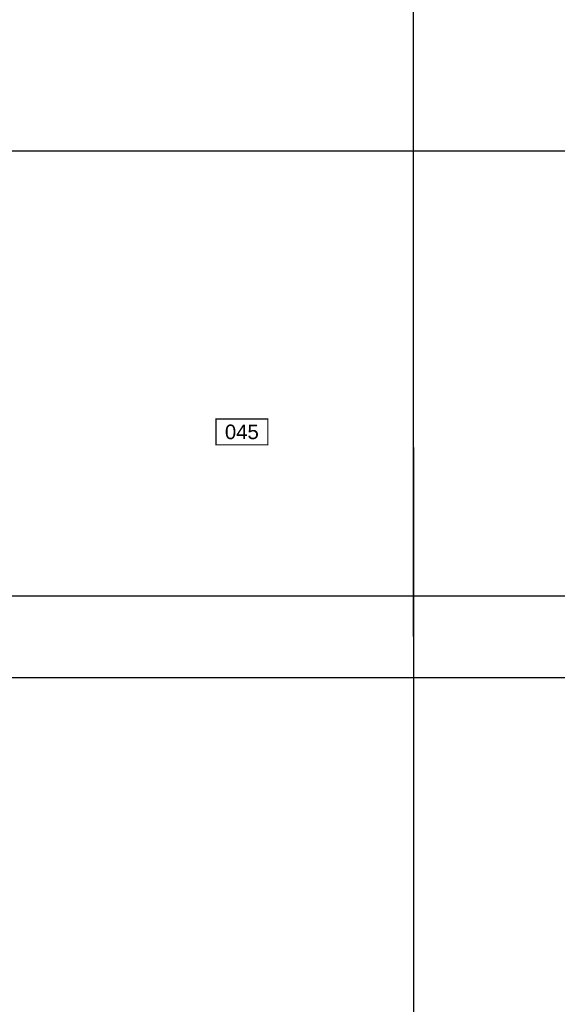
# Model space of a CAD drawing. Header units: centimetres. Extents: x -228435 to 111511, y -89367 to 428125.
# Tile 40 of 216: x -70452 to -63202, y 72593 to 85869. Entities that reach past the tile are written whole.
import ezdxf
from ezdxf.enums import TextEntityAlignment as Align

# ---------------------------------------------------------------- set-up
doc = ezdxf.new("R2010")
doc.units = ezdxf.units.CM
doc.header["$LTSCALE"] = 50
doc.linetypes.add('DASHDOT2', pattern=[12.7, 6.35, -3.175, 0, -3.175])
doc.layers.get('0').update_dxf_attribs({"color": 8})
for name, color, linetype in [('ARCH_INFO_AREA_ETYKIETY_200', 8, 'Continuous'), ('ARCH_INFO_OSIE_IST', 8, 'DASHDOT2'), ('Osie rzutów$0$ARCH_INFO_OSIE_OPISY_IST', 8, 'Continuous')]:
    doc.layers.add(name, color=color, linetype=linetype)
doc.styles.add('Arial', font='ARIAL.TTF')

# ---------------------------------------------------------------- blocks, each defined once
blk = doc.blocks.new('etykieta_numer')
at = {"color": 0, "linetype": 'ByBlock', "const_width": 2.44}
blk.add_lwpolyline([(-50, -50), (-50, 0), (50, 0), (50, -50)], close=True, dxfattribs=at)
at = {"color": 0, "linetype": 'ByBlock', "style": 'Arial'}
blk.add_attdef('AECAREA:NUMBER', text='', height=28, dxfattribs=at).set_placement((0, -25), align=Align.MIDDLE)
blk = doc.blocks.new('Osie rzutów')
at = {"layer": 'ARCH_INFO_OSIE_IST', "ltscale": 10}
for p, q in [((5600, 12255), (5600, 14934.6)), ((4436, 12910), (7599.1, 12910)), ((5600, 12510), (5600, 4512.3)), ((4436, 12310), (13655, 12310)), ((4436, 12200), (13655, 12200))]:
    blk.add_line(p, q, dxfattribs=at)

msp = doc.modelspace()

# ---------------------------------------------------------------- block references
at = {"layer": 'ARCH_INFO_AREA_ETYKIETY_200', "linetype": 'Continuous', "lineweight": -3, "xscale": 7, "yscale": 7, "zscale": 10}
msp.add_blockref('etykieta_numer', (-67456.03045, 80486.21913, 630), dxfattribs=at).add_auto_attribs({'AECAREA:NUMBER': '045'})
at = {"layer": 'Osie rzutów$0$ARCH_INFO_OSIE_OPISY_IST', "xscale": 10, "yscale": 10, "zscale": 10}
msp.add_blockref('Osie rzutów', (-121140, -45000, 630), dxfattribs=at)

doc.saveas('drawing.dxf')
